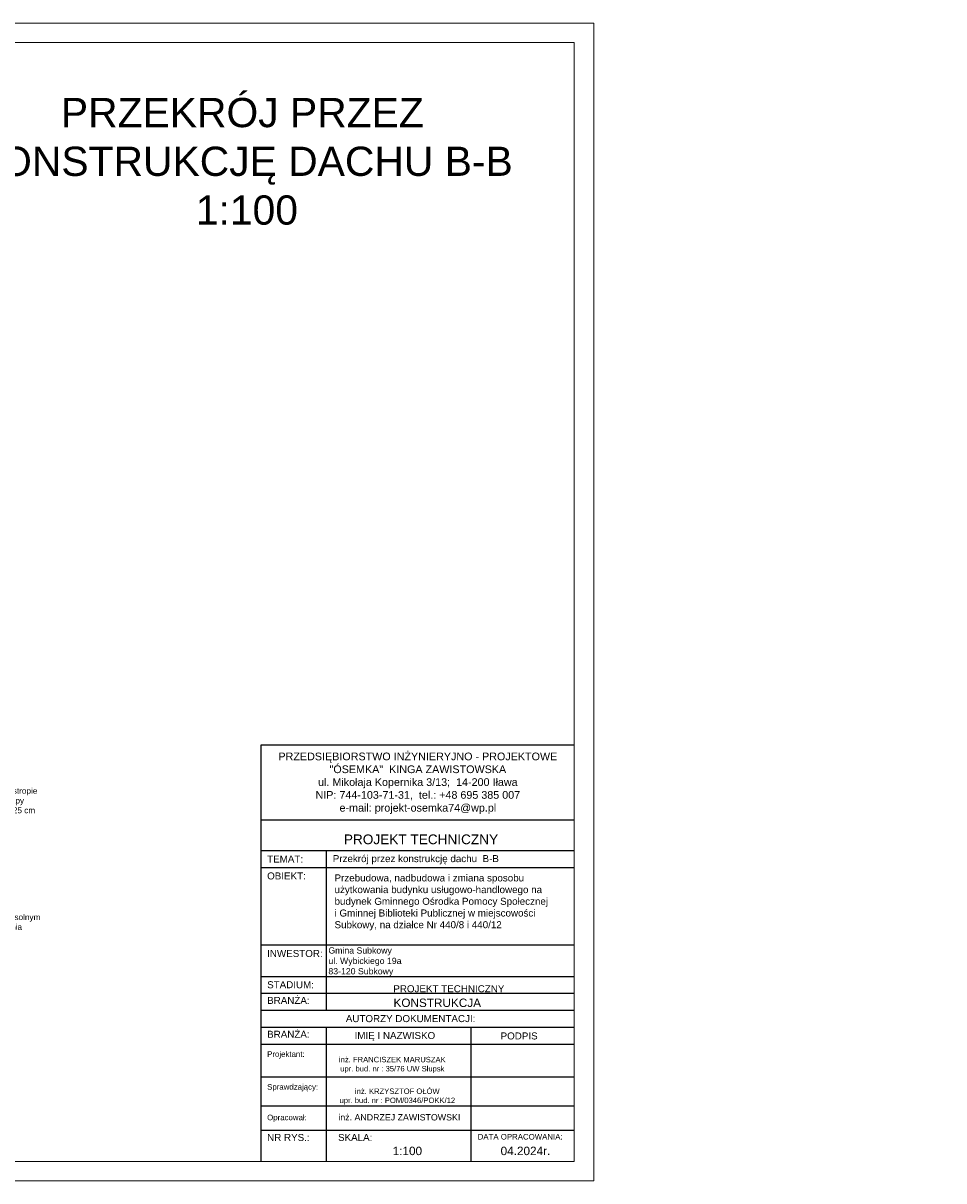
# Model space of a CAD drawing. Header units: millimetres. Extents: x 6528 to 149658, y 3342 to 12852.
# Tile 19 of 122: x 16909 to 19271, y 4858 to 7828. Entities that reach past the tile are written whole.
import ezdxf

# ---------------------------------------------------------------- set-up
doc = ezdxf.new("R2010")
doc.units = ezdxf.units.MM
doc.layers.add('R-TAB', color=1, linetype='Continuous')
doc.styles.get("Standard").update_dxf_attribs({"font": 'arial.ttf'})

msp = doc.modelspace()

# ---------------------------------------------------------------- linework, layer by layer
at = {"color": 2, "lineweight": 0}
msp.add_line((14173.166, 7828.454), (18373.166, 7828.454), dxfattribs=at)
at = {"lineweight": 0}
for p, q in [((18373.166, 7828.454), (18373.166, 4858.454)), ((14223.166, 7778.454), (18323.166, 7778.454)), ((18323.166, 7778.454), (18323.166, 4908.454)), ((18323.166, 4908.454), (14223.166, 4908.454)), ((18373.166, 4858.454), (14173.166, 4858.454))]:
    msp.add_line(p, q, dxfattribs=at)
at = {"layer": 'R-TAB', "color": 0}
for p, q in [((17519.698, 5976.964), (18323.166, 5976.964)), ((17519.698, 5036.576), (17519.698, 5976.964)), ((17519.698, 5784.925), (18323.166, 5784.925)), ((17519.698, 5705.95), (18323.166, 5705.95)), ((17687.301, 5296.21), (17687.301, 5705.95)), ((17519.698, 5662.514), (18323.166, 5662.514)), ((17519.698, 5463.554), (18323.166, 5463.554)), ((17519.698, 5383.082), (18323.166, 5383.082)), ((17519.698, 5339.646), (18323.166, 5339.646)), ((17519.698, 5296.21), (18323.166, 5296.21)), ((17519.698, 5252.774), (18323.166, 5252.774)), ((17687.301, 5036.576), (17687.301, 5252.774)), ((18058.773, 5036.576), (18058.773, 5252.774)), ((17519.698, 5209.337), (18323.166, 5209.337)), ((17519.698, 5125.12), (18323.166, 5125.12)), ((17519.698, 5050.939), (18323.166, 5050.939)), ((17519.698, 4908.454), (17519.698, 5050.939)), ((17519.698, 5050.939), (18323.166, 5050.939)), ((17519.698, 5050.939), (18323.166, 5050.939)), ((17519.698, 5050.939), (18323.166, 5050.939)), ((17687.301, 4908.454), (17687.301, 5050.939)), ((18058.773, 4908.454), (18058.773, 5050.939)), ((17519.698, 4988.101), (18323.166, 4988.101))]:
    msp.add_line(p, q, dxfattribs=at)

# ---------------------------------------------------------------- texts
at = {"char_height": 15, "attachment_point": 7}
for s, insert in [('\\A1;\\pi38.40163;Przed ułożeniem podwalin 12x12 cm na istniejącym stropie \\P\\pi70.80613;gęstożebrowym DZ-3 należy ułożyć 1 warstwę papy \\P\\pi43.29249;termozgrzewalnej o grubości 4,5 mm i o szerokości 25 cm\\P\\pi187.53192; na całej długości podwalin', (16358.292, 5772.051)), ('\\A1;\\pi19.43164;Drewno sosnowe klasy C24 impregnowane preparatem solnym \\P\\pi65.65436;np. typu Fobos 4 lub innym równoważnym do stopnia \\P\\pi222.93437;niezapalności NRO', (16346.629, 5472.899))]:
    msp.add_mtext_dynamic_manual_height_columns(s, width=622.91172, gutter_width=12.5, heights=[0], dxfattribs=dict(at, insert=insert))
at = {"lineweight": 0, "insert": (17707.878, 5644.6), "char_height": 18, "width": 610.19793, "attachment_point": 1}
msp.add_mtext('\\A1;Przebudowa, nadbudowa i zmiana sposobu użytkowania budynku usługowo-handlowego na budynek Gminnego Ośrodka Pomocy Społecznej ^Ji Gminnej Biblioteki Publicznej w miejscowości Subkowy, na działce Nr 440/8 i 440/12', dxfattribs=at)
at = {"layer": 'R-TAB', "color": 0, "ltscale": 24}
for s, insert, char_height, width, attachment_point in [('\\pi260.37642;PRZEKRÓJ PRZEZ \\P\\pi34.60902;KONSTRUKCJĘ DACHU B-B\\P\\pi577.59163; 1:100', (16745.238, 7636.606), 75, 1441.47248, 1), ('PRZEDSIĘBIORSTWO INŻYNIERYJNO - PROJEKTOWE\\P"ÓSEMKA"  KINGA ZAWISTOWSKA\\Pul. Mikołaja Kopernika 3/13;  14-200 Iława\\PNIP: 744-103-71-31,  tel.: +48 695 385 007\\Pe-mail: projekt-osemka74@wp.pl', (17921.654, 5878.461), 19.74375, 781.72017, 5), ('PROJEKT TECHNICZNY', (17731.857, 5747.07), 25, 1090.2179, 1), ('TEMAT:', (17534.945, 5693.063), 18, 136.70026, 1), ('Przekrój przez konstrukcję dachu  B-B', (17703.327, 5694.111), 18, 711.57772, 1), ('OBIEKT:', (17534.945, 5649.707), 18, 136.70026, 1), ('INWESTOR:', (17534.945, 5450.747), 18, 136.70026, 1), ('Gmina Subkowy\\Pul. Wybickiego 19a\\P83-120 Subkowy', (17692.153, 5457.534), 16, 675.77621, 1), ('STADIUM:', (17534.945, 5370.589), 18, 136.70026, 1), ('PROJEKT TECHNICZNY', (17858.669, 5360.268), 18, 1090.2179, 1), ('BRANŻA:', (17534.945, 5330.357), 18, 136.70026, 1), ('KONSTRUKCJA', (17859.122, 5326.051), 21.6, 490.72064, 1), ('\\pi208.80059;AUTORZY DOKUMENTACJI:', (17528.003, 5283.681), 18, 747.89996, 1), ('BRANŻA:', (17534.945, 5243.484), 18, 136.70026, 1), ('\\pi13.924;IMIĘ I NAZWISKO', (17745.481, 5240.302), 18, 253.42015, 1), ('PODPIS', (18133.996, 5239.198), 18, 136.70026, 1), ('Projektant:', (17534.945, 5190.907), 14.4, 136.70026, 1), ('{\\fArial|b0|i0|c0|p34;inż. FRANCISZEK MARUSZAK\\Pupr. bud. nr : 35/76 UW Słupsk}', (17856.186, 5176.545), 14, 286.92908, 2), ('Sprawdzający:', (17534.945, 5106.689), 14.4, 136.70026, 1), ('inż. KRZYSZTOF OŁÓW\\Pupr. bud. nr : POM/0346/POKK/12', (17868.988, 5095.324), 14, 326.26235, 2), ('Opracował:', (17534.945, 5028.314), 14.4, 136.70026, 1), ('inż. ANDRZEJ ZAWISTOWSKI', (17874.105, 5013.16), 16.2, 346.49963, 8), ('NR RYS.:', (17534.945, 4978.811), 18, 136.70026, 1), ('SKALA:', (17716.864, 4978.811), 18, 136.70026, 1), ('DATA OPRACOWANIA:', (18075.185, 4978.811), 14.4, 278.30723, 1), ('1:100', (17856.994, 4946.058), 21.6, 136.70026, 1), ('04.2024r.', (18133.996, 4946.058), 21.6, 136.70026, 1)]:
    msp.add_mtext(s, dxfattribs=dict(at, insert=insert, char_height=char_height, width=width, attachment_point=attachment_point))

doc.saveas('drawing.dxf')
